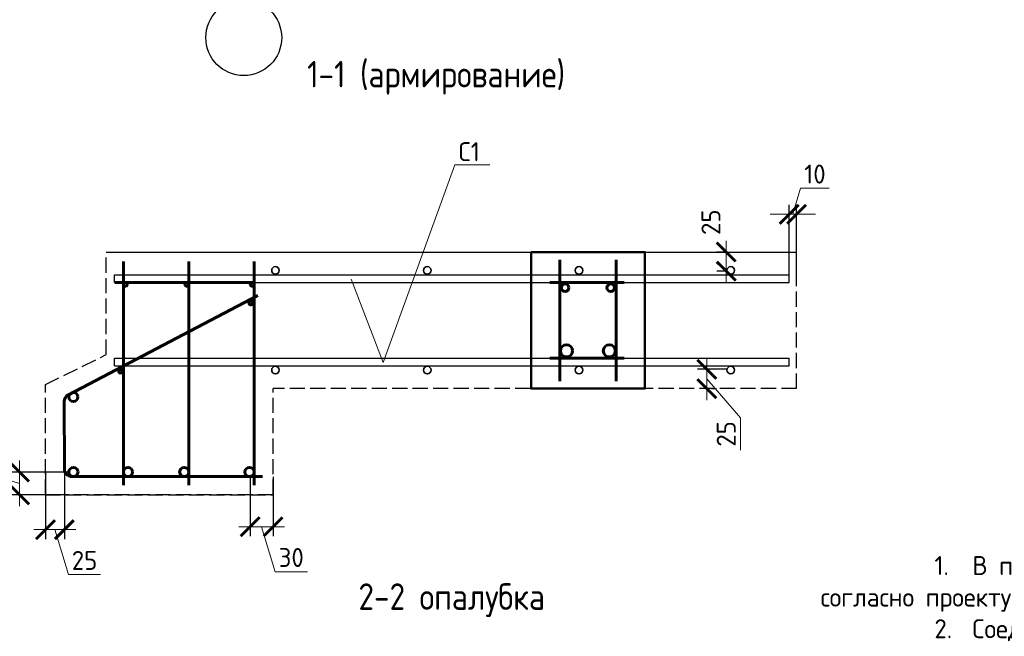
# Model space of a CAD drawing. Header units: millimetres. Extents: x 259029 to 2494469, y -731578 to -57567.
# Tile 217 of 252: x 482048 to 495024, y -504193 to -496060. Entities that reach past the tile are written whole.
import ezdxf
from ezdxf import colors
from ezdxf.entities.mleader import LeaderData, LeaderLine
from ezdxf.math import Vec2, Vec3

# ---------------------------------------------------------------- set-up
doc = ezdxf.new("R2010")
doc.units = ezdxf.units.MM
doc.linetypes.add('______2', pattern=[270, 200, -70])
doc.linetypes.add('Б-1.1 оси$0$Б-1.1 Оси$0$GOST2.303 5', pattern=[24, 20, -1.5, 1, -1.5])
doc.layers.get('Defpoints').update_dxf_attribs({"color": 140})
for name, color, linetype, lineweight in [('RAZMER', 100, 'Continuous', 15), ('Standard', 7, 'Continuous', 25), ('Армирование стержнями_ общее', 7, 'Continuous', 25), ('Выноски', 20, 'Continuous', 20), ('ОСИ', 151, 'Б-1.1 оси$0$Б-1.1 Оси$0$GOST2.303 5', 9), ('ПЛИТА', 152, 'Continuous', 35), ('Символы 0.20', 1, 'Continuous', 20), ('СО_ОСНОВНАЯ_060', 142, 'Continuous', 60), ('Текст', 41, 'Continuous', 30)]:
    doc.layers.add(name, color=color, linetype=linetype, lineweight=lineweight)
doc.styles.add('ГОСТ', font='GOST_Common.ttf')
doc.dimstyles.new('М10', dxfattribs={"dimscale": 0, "dimtxt": 2.5, "dimasz": 2.5, "dimexe": 1.25, "dimexo": 0.625, "dimtad": 1, "dimdec": 0, "dimlfac": 0.1, "dimtxsty": 'ГОСТ', "dimblk": 'ARCHTICK', "dimcen": 2.5, "dimdle": 1.5, "dimclrd": 256, "dimclre": 256, "dimclrt": 256, "dimadec": 0, "dimazin": 0, "dimtfac": 1, "dimtdec": 0, "dimtmove": 1, "dimatfit": 3, "dimfxl": 2, "dimtfill": 1, "dimlwd": -1, "dimarcsym": 0})

# ---------------------------------------------------------------- blocks, each defined once
blk = doc.blocks.new('NSY101')
at = {"color": 0, "linetype": 'ByBlock', "lineweight": -2}
blk.add_circle((0, 0), 50, dxfattribs=at)
blk = doc.blocks.new('_ArchTick')
at = {"color": 0, "linetype": 'ByBlock', "const_width": 0.15}
blk.add_lwpolyline([(-0.5, -0.5), (0.5, 0.5)], dxfattribs=at)
blk = doc.blocks.new('*D695')
at = {"layer": 'Defpoints', "color": 0, "lineweight": -2, "ltscale": 100, "transparency": 16777216}
for p in [(492287, -498627), (492187, -499525), (492287, -499525)]:
    blk.add_point(p, dxfattribs=at)
at = {"layer": 'RAZMER', "ltscale": 100, "transparency": 16777216}
for p, q in [((492237, -498627), (492340, -498283)), ((492340, -498283), (492715, -498283)), ((492187, -498627), (491937, -498627)), ((492187, -498627), (492287, -498627)), ((492187, -498627), (492287, -498627)), ((492287, -498627), (492537, -498627))]:
    blk.add_line(p, q, dxfattribs=at)
at = {"layer": 'RAZMER', "lineweight": -2, "ltscale": 100, "transparency": 16777216}
for p, q in [((492187, -499463), (492187, -498502)), ((492287, -499463), (492287, -498502))]:
    blk.add_line(p, q, dxfattribs=at)
at = {"layer": 'RAZMER', "ltscale": 100, "transparency": 16777216, "xscale": 250, "yscale": 250, "zscale": 250}
blk.add_blockref('_ArchTick', (492187, -498627), dxfattribs=at)
at = {"layer": 'RAZMER', "ltscale": 100, "transparency": 16777216, "xscale": 250, "yscale": 250, "zscale": 250, "rotation": 180}
blk.add_blockref('_ArchTick', (492287, -498627), dxfattribs=at)
at = {"layer": 'RAZMER', "ltscale": 100, "transparency": 16777216, "insert": (492528, -498096), "char_height": 250, "attachment_point": 5, "style": 'ГОСТ', "bg_fill": 3, "box_fill_scale": 1.1, "bg_fill_color": 256, "bg_fill_true_color": 13158600, "bg_fill_transparency": 0}
blk.add_mtext('10', dxfattribs=at)
blk = doc.blocks.new('*D696')
at = {"layer": 'Defpoints', "color": 0, "lineweight": -2, "ltscale": 100, "transparency": 16777216}
for p in [(491359, -499125), (491409, -499125), (491420, -499377)]:
    blk.add_point(p, dxfattribs=at)
at = {"layer": 'RAZMER', "ltscale": 100, "transparency": 16777216}
blk.add_line((491359, -499527), (491359, -498975), dxfattribs=at)
at = {"layer": 'RAZMER', "lineweight": -2, "ltscale": 100, "transparency": 16777216}
for p, q in [((491346, -499125), (491234, -499125)), ((491357, -499377), (491234, -499377))]:
    blk.add_line(p, q, dxfattribs=at)
at = {"layer": 'RAZMER', "ltscale": 100, "transparency": 16777216, "xscale": 250, "yscale": 250, "zscale": 250}
for p, rotation in [((491359, -499125), 90), ((491359, -499377), 270)]:
    blk.add_blockref('_ArchTick', p, dxfattribs=dict(at, rotation=rotation))
at = {"layer": 'RAZMER', "ltscale": 100, "transparency": 16777216, "insert": (491158, -498731), "char_height": 250, "attachment_point": 5, "rotation": 90, "style": 'ГОСТ', "bg_fill": 3, "box_fill_scale": 1.1, "bg_fill_color": 256, "bg_fill_true_color": 13158600, "bg_fill_transparency": 0}
blk.add_mtext('25', dxfattribs=at)
blk = doc.blocks.new('*D697')
at = {"layer": 'Defpoints', "color": 0, "lineweight": -2, "ltscale": 100, "transparency": 16777216}
for p in [(491419, -500671), (491105, -500926), (491105, -500926)]:
    blk.add_point(p, dxfattribs=at)
at = {"layer": 'RAZMER', "ltscale": 100, "transparency": 16777216}
for p, q in [((491105, -500521), (491105, -501076)), ((491105, -500798), (491547, -501311)), ((491547, -501311), (491547, -501736))]:
    blk.add_line(p, q, dxfattribs=at)
at = {"layer": 'RAZMER', "lineweight": -2, "ltscale": 100, "transparency": 16777216}
for p, q in [((491357, -500671), (490980, -500671)), ((491167, -500926), (491230, -500926))]:
    blk.add_line(p, q, dxfattribs=at)
at = {"layer": 'RAZMER', "ltscale": 100, "transparency": 16777216, "xscale": 250, "yscale": 250, "zscale": 250}
for p, rotation in [((491105, -500671), 90), ((491105, -500926), 270)]:
    blk.add_blockref('_ArchTick', p, dxfattribs=dict(at, rotation=rotation))
at = {"layer": 'RAZMER', "ltscale": 100, "transparency": 16777216, "insert": (491359, -501523), "char_height": 250, "attachment_point": 5, "rotation": 90, "style": 'ГОСТ', "bg_fill": 3, "box_fill_scale": 1.1, "bg_fill_color": 256, "bg_fill_true_color": 13158600, "bg_fill_transparency": 0}
blk.add_mtext('25', dxfattribs=at)
blk = doc.blocks.new('*D698')
at = {"layer": 'Defpoints', "color": 0, "lineweight": -2, "ltscale": 100, "transparency": 16777216}
for p in [(482757, -502026), (482048, -502326), (482757, -502326)]:
    blk.add_point(p, dxfattribs=at)
at = {"layer": 'RAZMER', "ltscale": 100, "transparency": 16777216}
for p, q in [((481704, -502072), (481704, -501647)), ((482048, -501876), (482048, -502476)), ((482048, -502176), (481704, -502072))]:
    blk.add_line(p, q, dxfattribs=at)
at = {"layer": 'RAZMER', "lineweight": -2, "ltscale": 100, "transparency": 16777216}
for p, q in [((482695, -502026), (481923, -502026)), ((482695, -502326), (481923, -502326))]:
    blk.add_line(p, q, dxfattribs=at)
at = {"layer": 'RAZMER', "ltscale": 100, "transparency": 16777216, "xscale": 250, "yscale": 250, "zscale": 250}
for p, rotation in [((482048, -502026), 90), ((482048, -502326), 270)]:
    blk.add_blockref('_ArchTick', p, dxfattribs=dict(at, rotation=rotation))
at = {"layer": 'RAZMER', "ltscale": 100, "transparency": 16777216, "insert": (481517, -501860), "char_height": 250, "attachment_point": 5, "rotation": 90, "style": 'ГОСТ', "bg_fill": 3, "box_fill_scale": 1.1, "bg_fill_color": 256, "bg_fill_true_color": 13158600, "bg_fill_transparency": 0}
blk.add_mtext('30', dxfattribs=at)
blk = doc.blocks.new('*D699')
at = {"layer": 'Defpoints', "color": 0, "lineweight": -2, "ltscale": 100, "transparency": 16777216}
for p in [(485086, -502029), (485387, -502026), (485387, -502747)]:
    blk.add_point(p, dxfattribs=at)
at = {"layer": 'RAZMER', "lineweight": -2, "ltscale": 100, "transparency": 16777216}
for p, q in [((485086, -502091), (485086, -502872)), ((485387, -502088), (485387, -502872))]:
    blk.add_line(p, q, dxfattribs=at)
at = {"layer": 'RAZMER', "ltscale": 100, "transparency": 16777216}
for p, q in [((484936, -502747), (485537, -502747)), ((485237, -502747), (485415, -503341)), ((485415, -503341), (485840, -503341))]:
    blk.add_line(p, q, dxfattribs=at)
at = {"layer": 'RAZMER', "ltscale": 100, "transparency": 16777216, "xscale": 250, "yscale": 250, "zscale": 250, "rotation": 180}
blk.add_blockref('_ArchTick', (485086, -502747), dxfattribs=at)
at = {"layer": 'RAZMER', "ltscale": 100, "transparency": 16777216, "xscale": 250, "yscale": 250, "zscale": 250}
blk.add_blockref('_ArchTick', (485387, -502747), dxfattribs=at)
at = {"layer": 'RAZMER', "ltscale": 100, "transparency": 16777216, "insert": (485627, -503153), "char_height": 250, "attachment_point": 5, "style": 'ГОСТ', "bg_fill": 3, "box_fill_scale": 1.1, "bg_fill_color": 256, "bg_fill_true_color": 13158600, "bg_fill_transparency": 0}
blk.add_mtext('30', dxfattribs=at)
blk = doc.blocks.new('*D700')
at = {"layer": 'Defpoints', "color": 0, "lineweight": -2, "ltscale": 100, "transparency": 16777216}
for p in [(482387, -501964), (482637, -501933), (482387, -502786)]:
    blk.add_point(p, dxfattribs=at)
at = {"layer": 'RAZMER', "lineweight": -2, "ltscale": 100, "transparency": 16777216}
for p, q in [((482637, -501996), (482637, -502911)), ((482387, -502027), (482387, -502911))]:
    blk.add_line(p, q, dxfattribs=at)
at = {"layer": 'RAZMER', "ltscale": 100, "transparency": 16777216}
for p, q in [((482787, -502786), (482237, -502786)), ((482512, -502786), (482690, -503379)), ((482690, -503379), (483115, -503379))]:
    blk.add_line(p, q, dxfattribs=at)
at = {"layer": 'RAZMER', "ltscale": 100, "transparency": 16777216, "xscale": 250, "yscale": 250, "zscale": 250, "rotation": 180}
blk.add_blockref('_ArchTick', (482387, -502786), dxfattribs=at)
at = {"layer": 'RAZMER', "ltscale": 100, "transparency": 16777216, "xscale": 250, "yscale": 250, "zscale": 250}
blk.add_blockref('_ArchTick', (482637, -502786), dxfattribs=at)
at = {"layer": 'RAZMER', "ltscale": 100, "transparency": 16777216, "insert": (482903, -503192), "char_height": 250, "attachment_point": 5, "style": 'ГОСТ', "bg_fill": 3, "box_fill_scale": 1.1, "bg_fill_color": 256, "bg_fill_true_color": 13158600, "bg_fill_transparency": 0}
blk.add_mtext('25', dxfattribs=at)
blk = doc.blocks.new('_None')

msp = doc.modelspace()

# ---------------------------------------------------------------- linework, layer by layer
at = {"color": 0, "lineweight": 35}
for centre in [(485419.1, -499367.3), (487419.1, -499367.3), (489419.1, -499367.3), (491419.1, -499367.3), (485419.1, -500681.3), (487419.1, -500681.3), (489419.1, -500681.3), (491419.1, -500681.3)]:
    msp.add_circle(centre, 50, dxfattribs=at)
at = {"layer": 'RAZMER', "color": 2, "lineweight": 50}
msp.add_lwpolyline([(488787.1, -499125.5), (490287.1, -499125.5), (490287.1, -500925.5), (488787.1, -500925.5), (488787.1, -499125.5)], dxfattribs=at)
at = {"layer": 'Standard', "color": 7, "linetype": '______2', "lineweight": 30}
for p, q in [((483189.5, -500477.2), (483189.5, -499125.1)), ((492287.1, -500925.5), (492287.1, -499125.1)), ((482387, -500872.2), (483189.5, -500477.2)), ((482387, -502325.5), (482387, -500872.2)), ((485387, -502325.5), (485387, -500925.5)), ((492287.1, -500925.5), (485387, -500925.5)), ((482387, -502325.5), (482387, -501375.5)), ((485387, -502325.5), (482387, -502325.5)), ((485387, -502325.5), (482387, -502325.5)), ((482387, -502325.5), (485387, -502325.5)), ((485387, -502325.5), (482387, -502325.5))]:
    msp.add_line(p, q, dxfattribs=at)
at = {"layer": 'Армирование стержнями_ общее', "color": 0, "lineweight": 30}
for p, q in [((483295.7, -499425.3), (492187.1, -499425.3)), ((483295.7, -499525.3), (483295.7, -499425.3)), ((483295.7, -499525.3), (492187.1, -499525.3)), ((483295.7, -500525.7), (492187.1, -500525.7)), ((483295.7, -500625.7), (483295.7, -500525.7)), ((483295.7, -500625.7), (492187.1, -500625.7))]:
    msp.add_line(p, q, dxfattribs=at)
for points in [[(492187.1, -499525.3), (492187.1, -499425.3)], [(492187.1, -500625.7), (492187.1, -500525.7)]]:
    msp.add_lwpolyline(points, dxfattribs=at)
at = {"layer": 'ПЛИТА', "color": 0, "lineweight": 30}
msp.add_line((483189.5, -499125.1), (492287.1, -499125.1), dxfattribs=at)
at = {"layer": 'СО_ОСНОВНАЯ_060', "ltscale": 100}
for p, q in [((490015.8, -499525.3), (489036.7, -499525.3)), ((482689.5, -501006.4), (485187.2, -499698.4)), ((490015.8, -500525.7), (489036.7, -500525.7)), ((482637, -501985.9), (482635.9, -501095)), ((485246.2, -502085.9), (482737, -502085.9))]:
    msp.add_line(p, q, dxfattribs=at)
for points in [[(483416.2, -499250.1), (483416.2, -502200.1)], [(484276.6, -499250.1), (484276.6, -502200.1)], [(485137, -499250.1), (485137, -502200.1)], [(489166.7, -499225.7), (489166.7, -500825.7)], [(489906.7, -499225.7), (489906.7, -500825.7)], [(485131.2, -499525.1), (483301.2, -499525.1)]]:
    msp.add_lwpolyline(points, dxfattribs=at)
for centre, radius in [((483441.2, -499550.1), 25), ((484251.6, -499550.1), 25), ((485112, -499550.1), 25), ((489236.7, -499595.7), 50), ((489836.7, -499595.7), 50), ((485094.9, -499795), 25.8), ((489254.3, -500427.8), 80), ((489819.1, -500427.8), 80), ((483379, -500695.8), 25.8), ((482755.9, -501035.1), 60), ((482757, -502025.5), 60), ((483476.2, -502025.5), 60), ((484216.6, -502025.5), 60), ((485077, -502025.5), 60)]:
    msp.add_circle(centre, radius, dxfattribs=at)
for centre, start, end in [((482735.9, -501095), 117.63964, 180), ((482737, -501985.9), 180, 270)]:
    msp.add_arc(centre, 100, start, end, dxfattribs=at)

# ---------------------------------------------------------------- block references
at = {"layer": 'ОСИ', "color": 16, "linetype": 'Continuous', "lineweight": 25, "xscale": 10, "yscale": 10, "zscale": 10}
msp.add_blockref('NSY101', (485001.3, -496296.7), dxfattribs=at)

# ---------------------------------------------------------------- texts
at = {"layer": 'Выноски'}
note = msp.add_mtext_static_columns([''] * 2, width=18604.939, gutter_width=10240.1, height=0, dxfattribs=dict(at, insert=(492603, -503134.4), char_height=250, attachment_point=1, style='ГОСТ'))
for column, words in zip([note] + note.columns.linked_columns, ['\\pi1500;1.^IВ процессе бетонирования обеспечить соблюдение защитных слоев и мест положения рабочей арматуры согласно проекту. \\P2.^IСоединения каркасов выполнить вязкой отожженой проволокой диаметром 2,0-3,0мм.\\P\\pi812.5,l41.6675;\\P', '']):
    column.text = words
at = {"layer": 'Текст', "ltscale": 6, "char_height": 350, "width": 9466.585, "attachment_point": 2, "style": 'ГОСТ'}
for s, insert in [('{\\W0.9;1-1 (армирование)}', (487536.1, -496603.2)), ('{\\W0.9;2-2 опалубка}', (487741.8, -503493.8))]:
    msp.add_mtext(s, dxfattribs=dict(at, insert=insert))

# ---------------------------------------------------------------- leaders
at = {"layer": 'Символы 0.20'}
ml = msp.add_multileader_mtext('Standard', dxfattribs=at)
ml.set_content('С1', color=256, style='ГОСТ')
ml.set_leader_properties(color=256, linetype='ByLayer', lineweight=-1)
ml.set_arrow_properties(name='NONE')
ml.build(insert=Vec2(0, 0))
ml.multileader.update_dxf_attribs({"text_left_attachment_type": 6, "text_right_attachment_type": 6, "dogleg_length": 0.25, "arrow_head_size": 200, "scale": 100})
ctx = ml.context
ctx.base_point, ctx.scale, ctx.char_height, ctx.arrow_head_size, ctx.landing_gap_size, ctx.plane_origin = Vec3(487808.1, -497975.1, 0), 100, 250, 200, 25, Vec3(489152.4, -498790.5, 0)
ctx.left_attachment, ctx.right_attachment = 6, 6
notes = []
notes.append((ctx, [(0, (1, 1, 0), (487783.1, -497975.1, 0), (1, 0), 25, [(1, [(486416.8, -499480.2, 0), (486838.7, -500580.2, 0)], 0, [])])]))
ctx.mtext.insert, ctx.mtext.width, ctx.mtext.flow_direction = Vec3(487833.1, -497675.1, 0), 12.832, 5
for ctx, leaders in notes:
    for number, flags, end, landing, length, lines in leaders:
        leader = LeaderData()
        leader.index, (leader.has_last_leader_line, leader.has_dogleg_vector, leader.attachment_direction) = number, flags
        leader.last_leader_point, leader.dogleg_vector, leader.dogleg_length = Vec3(end), Vec3(landing), length
        for number, points, colour, breaks in lines:
            line = LeaderLine()
            line.index, line.vertices, line.color, line.breaks = number, Vec3.list(points), colors.encode_raw_color(colour), breaks
            leader.lines.append(line)
        ctx.leaders.append(leader)

# ---------------------------------------------------------------- next in the draw order: dimensions: what is measured, and where the dimension line sits
at = {"layer": 'RAZMER', "color": 30, "ltscale": 100}
for base, p1, p2, picture, middle in [((492287.1, -498627.1), (492187.1, -499525.3), (492287.1, -499525.3), '*D695', (492402.7, -498095.8)), ((485387, -502746.9), (485086.4, -502028.9), (485387, -502025.5), '*D699', (485477.4, -503153.2))]:
    dim = msp.add_linear_dim(base=base, p1=p1, p2=p2, dimstyle='М10', override={"dimscale": 100, "dimtix": 0, "dimtofl": 1, "dimtmove": 1, "dimatfit": 3}, dxfattribs=at)
    dim.commit()
    dim.dimension.update_dxf_attribs({"geometry": picture, "text_midpoint": middle})
for base, p1, p2, override, picture, middle in [((491358.6, -499125.1), (491419.8, -499377.3), (491408.7, -499125.1), {"dimscale": 100}, '*D696', (491346, -498731.4)), ((491104.6, -500925.5), (491419.1, -500671.3), (491104.6, -500925.5), {"dimscale": 100, "dimtix": 0, "dimtofl": 1, "dimtmove": 1, "dimatfit": 3}, '*D697', (491546.6, -501373.2))]:
    dim = msp.add_linear_dim(base=base, p1=p1, p2=p2, angle=90, dimstyle='М10', override=override, dxfattribs=at)
    dim.commit()
    dim.dimension.update_dxf_attribs({"geometry": picture, "text_midpoint": middle, "dimtype": 160})
dim = msp.add_linear_dim(base=(482048, -502325.5), p1=(482757, -502025.5), p2=(482757, -502325.5), angle=90, dimstyle='М10', override={"dimscale": 100, "dimtix": 0, "dimtofl": 1, "dimtmove": 1, "dimatfit": 3}, dxfattribs=at)
dim.commit()
dim.dimension.update_dxf_attribs({"geometry": '*D698', "text_midpoint": (481516.7, -502009.9)})

# ---------------------------------------------------------------- next in the draw order: dimensions: what is measured, and where the dimension line sits
dim = msp.add_linear_dim(base=(482387, -502785.6), p1=(482637, -501933.4), p2=(482387, -501964.2), dimstyle='М10', override={"dimscale": 100, "dimtix": 0, "dimtofl": 1, "dimtmove": 1, "dimatfit": 3}, dxfattribs=at)
dim.commit()
dim.dimension.update_dxf_attribs({"geometry": '*D700', "text_midpoint": (482752.6, -503191.9)})

# ---------------------------------------------------------------- next in the draw order: texts
at = {"layer": 'Выноски'}
note = msp.add_mtext_static_columns([''] * 2, width=19641.405, gutter_width=8167.2, height=0, dxfattribs=dict(at, insert=(385740.7, -502617.6), char_height=250, attachment_point=1, style='ГОСТ'))
for column, words in zip([note] + note.columns.linked_columns, ['\\pi10527.89954; \\P\\pi570.45,l346.2,t2000;1.^IОбщие указания см. лист 1. {\\H1.46663x; }\\P2.^IМонтажные узлы 1;2;3;4;6;7;8 см. лист{\\C0; 7.\\H1.45562x; \\H0.68699x;\\P}3.^IСварку производить согласно СП70.1330.2011 электродами Э42 ГОСТ 9467-75*.{\\H1.45929x; }\\P4.^IВсе металлические конструкции окрасить эмалью ПФ-1189 по ГОСТ 6465-79 в два слоя. Эмаль наносить на {\\H1.45807x; }\\P\\pi0,t346.2;грунтовку ГФ-021 по ГОСТ 25129-82 (первый слой - на заводе-изготовителе, второй слой - на монтаже).{\\H1.65848x; }\\P\\pi570.45,t2000;5.^IОгнезащиту металлических косоуров см.л. 9.{\\H1.19167x; }\\P6.^IДлину швов принимать по длине сопряжения свариваемых элементов. все катеты сварных швов принимать {\\H1.54728x; }\\P\\pi0,t346.2;высотой 6 мм, кроме оговоренных.{\\H1.42874x; }\\P\\pi570.45,t2000;7.^IМонтаж стальных конструкций производить в соответствии с указаниями СП 70.1333.0.2012"Несущие и {\\H1.46825x; }\\P\\pi0,t346.2;ограждающие конструкции".{\\H1.45508x; }\\P\\pi570.45,t2000;8.^IЖелезобетонные изделия монтировать на цем-песчаном растворе М100 толщ. 10мм.{\\H1.46099x; }\\P{\\C0;9.^IНа разрезах 1-1;2-2 отметки чистого пола.\\H1.45599x; \\H0.68682x;\\P\\pi10570.70257,l0,tz;\\H1.82587x; \\H0.54768x;\\P\\H1.55804x; \\H0.64183x;\\P\\H1.64732x; \\H0.60705x;\\P\\pi812.5,l41.6675;\\H1.23836x; \\H0.80752x;\\P}', '']):
    column.text = words

doc.saveas('drawing.dxf')
